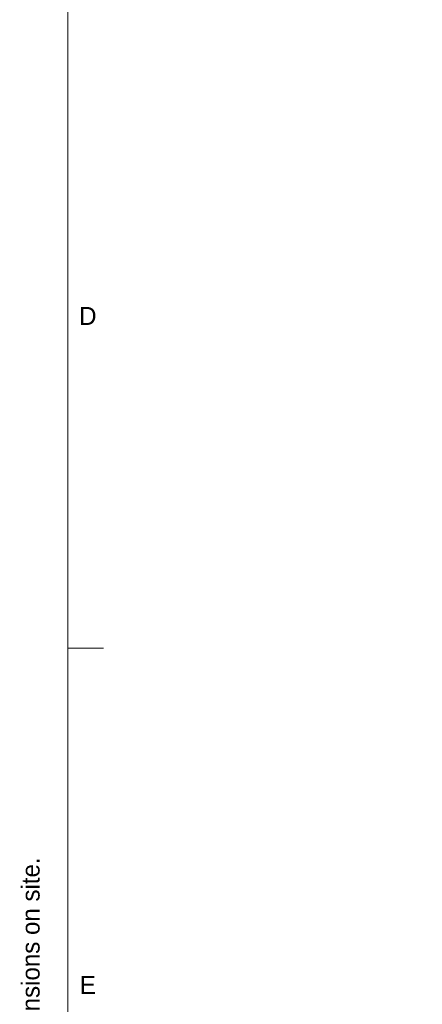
# Model space of a CAD drawing. Header units: millimetres. Extents: x 17 to 413, y 4 to 292.
# Tile 2 of 256: x 17 to 45, y 76 to 146. Entities that reach past the tile are written whole.
import ezdxf
from ezdxf.enums import TextEntityAlignment as Align

# ---------------------------------------------------------------- set-up
doc = ezdxf.new("R2010")
doc.units = ezdxf.units.MM
doc.layers.add('LINE-INK', color=7, linetype='Continuous')
doc.layers.add('TEXT-STEEL_GREY', color=7, linetype='Continuous')

msp = doc.modelspace()

# ---------------------------------------------------------------- linework, layer by layer
at = {"layer": 'LINE-INK', "lineweight": 5}
msp.add_line((20, 101.333), (22.5, 101.333), dxfattribs=at)
msp.add_lwpolyline([(20, 7), (413, 7), (413, 290), (20, 290)], close=True, dxfattribs=at)

# ---------------------------------------------------------------- texts
at = {"layer": 'TEXT-STEEL_GREY'}
for s, p in [('D', (21.4, 124.117)), ('E', (21.4, 76.95))]:
    msp.add_text(s, height=1.27, dxfattribs=at).set_placement(p, align=Align.CENTER)
msp.add_text('Do not scale. All dimensions in millimetres, levels in metres from GF FFL. Check all dimensions on site.', height=1.27, rotation=90, dxfattribs=at).set_placement((18, 9))

doc.saveas('drawing.dxf')
